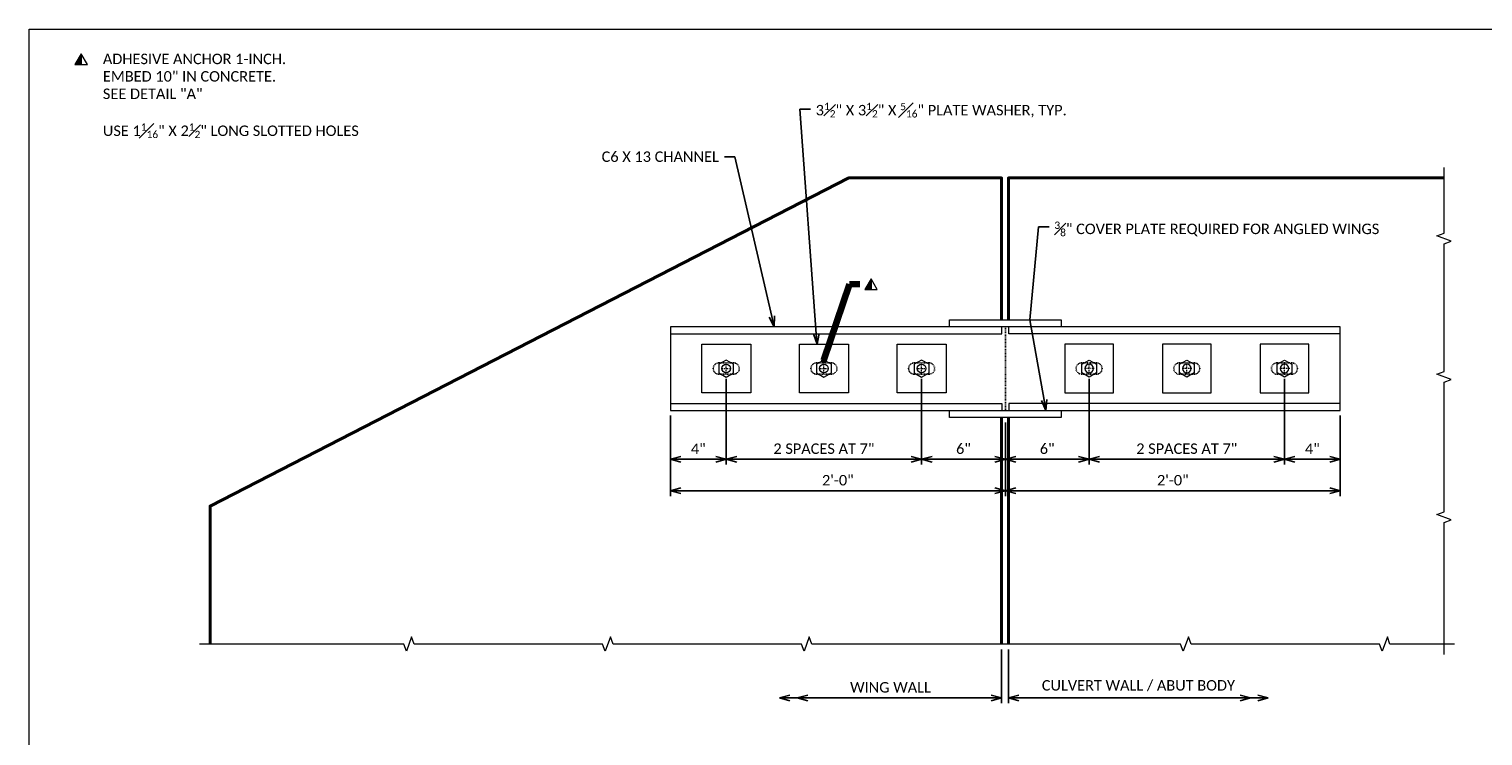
# Model space of a CAD drawing. Extents: x 29 to 1039, y 58 to 310.
# Tile 2 of 4: x 29 to 237, y 209 to 310. Entities that reach past the tile are written whole.
import ezdxf
from ezdxf import colors
from ezdxf.entities.mleader import LeaderData, LeaderLine
from ezdxf.enums import TextEntityAlignment as Align
from ezdxf.math import Vec2, Vec3

# ---------------------------------------------------------------- set-up
doc = ezdxf.new("R2010")
doc.units = 0
doc.header["$MEASUREMENT"] = 0
doc.linetypes.add('Wisdot2', pattern=[0.125, 0.0625, -0.0625])
doc.linetypes.add('Wisdot4', pattern=[0.28125, 0.125, -0.0625, 0.03125, -0.0625])
for name, color, linetype, lineweight in [('B_ANNO_BREAK', 7, 'Continuous', 18), ('B_ANNO_DIM', 7, 'Continuous', 18), ('B_ANNO_SYMB', 7, 'Continuous', 18), ('B_ANNO_TEXT', 7, 'Continuous', 18), ('B_CNTR', 1, 'Wisdot4', 18), ('B_CONC', 1, 'Continuous', 40), ('B_CONC_ABUT', 30, 'Continuous', 40), ('B_DETAIL_HIDDEN', 7, 'Wisdot2', 25), ('B_STEEL', 92, 'Continuous', 18), ('B_STEEL_BOLT', 3, 'Continuous', 18)]:
    doc.layers.add(name, color=color, linetype=linetype, lineweight=lineweight)
doc.layers.add('B_ANNO_NOPLOT', color=47, linetype='Continuous', lineweight=18, plot=False)
doc.styles.add('Annotative', font='calibri.ttf', dxfattribs={"height": 0.0625})
doc.styles.get("Standard").update_dxf_attribs({"font": 'calibri.ttf'})
doc.dimstyles.new('Annotative', dxfattribs={"dimscale": 0, "dimtxt": 0.0625, "dimasz": 0.0625, "dimexe": 0.03125, "dimexo": 0.03125, "dimgap": 0.03125, "dimtad": 1, "dimdec": 3, "dimzin": 3, "dimdsep": 46, "dimlunit": 4, "dimtxsty": 'Standard', "dimblk": 'OPEN30', "dimcen": 0.03125, "dimaunit": 1, "dimadec": 0, "dimazin": 3, "dimtfac": 0.75, "dimtdec": 3, "dimtofl": 0, "dimtmove": 0, "dimatfit": 3, "dimldrblk": 'OPEN30', "dimfxl": 1, "dimtfill": 1, "dimfrac": 1, "dimtolj": 1, "dimtzin": 0, "dimarcsym": 0})
doc.dimstyles.get("Standard").update_dxf_attribs({"dimtxt": 0.0625, "dimasz": 0.0625, "dimexe": 0.03125, "dimexo": 0.03125, "dimgap": 0.03125, "dimtad": 1, "dimdec": 3, "dimzin": 3, "dimdsep": 46, "dimlunit": 4, "dimtxsty": 'Standard', "dimblk": 'OPEN30', "dimcen": 0.03125, "dimaunit": 1, "dimadec": 0, "dimazin": 3, "dimtfac": 0.75, "dimtdec": 3, "dimtofl": 0, "dimtmove": 0, "dimatfit": 3, "dimldrblk": 'OPEN30', "dimfxl": 1, "dimtfill": 1, "dimfrac": 1, "dimtolj": 1, "dimtzin": 0, "dimarcsym": 0})

# ---------------------------------------------------------------- blocks, each defined once
blk = doc.blocks.new('*U34')
at = {"layer": 'B_ANNO_NOPLOT', "flags": 128}
blk.add_lwpolyline([(0, 0), (0, 252), (323.9277, 252), (323.9277, 238.8552), (378, 238.8552), (378, 40.4996), (316.5708, 40.4996), (316.5708, 0)], close=True, dxfattribs=at)
at = {"layer": 'B_ANNO_TEXT', "insert": (10.5789, 248.4693), "char_height": 1.5, "attachment_point": 1, "style": 'Annotative'}
blk.add_mtext('\\A1;ADHESIVE ANCHOR 1-INCH.\\PEMBED 10" IN CONCRETE.\\PSEE DETAIL "A"\\P\\PUSE 1{\\H0.7x;\\S1#16;}" X 2{\\H0.7x;\\S1#2;}" LONG SLOTTED HOLES', dxfattribs=at)
blk = doc.blocks.new('_Open30')
at = {"color": 0, "linetype": 'ByBlock', "lineweight": -2}
for p, q in [((-1, 0.27), (0, 0)), ((0, 0), (-1, -0.27)), ((0, 0), (-1, 0))]:
    blk.add_line(p, q, dxfattribs=at)
blk = doc.blocks.new('*D31')
at = {"layer": 'B_ANNO_DIM', "color": 0, "lineweight": -2, "transparency": 16777216}
for p, q in [((139.36, 163.05), (139.36, 155.33)), ((137.86, 156.08), (109.03, 156.08))]:
    blk.add_line(p, q, dxfattribs=at)
at = {"layer": 'Defpoints', "color": 0, "transparency": 16777216}
for p in [(139.36, 163.8), (107.53, 156.08), (107.53, 156.08)]:
    blk.add_point(p, dxfattribs=at)
at = {"layer": 'B_ANNO_DIM', "color": 0, "lineweight": -2, "transparency": 16777216, "xscale": 1.5, "yscale": 1.5, "zscale": 1.5, "rotation": 180}
blk.add_blockref('_Open30', (107.53, 156.08), dxfattribs=at)
at = {"layer": 'B_ANNO_DIM', "color": 0, "lineweight": -2, "transparency": 16777216, "xscale": 1.5, "yscale": 1.5, "zscale": 1.5}
blk.add_blockref('_Open30', (139.36, 156.08), dxfattribs=at)
at = {"layer": 'B_ANNO_DIM', "color": 0, "transparency": 16777216, "insert": (123.45, 157.6), "char_height": 1.5, "attachment_point": 5, "bg_fill": 3, "box_fill_scale": 1.25, "bg_fill_color": 256, "bg_fill_true_color": 13158600, "bg_fill_transparency": 0}
blk.add_mtext('\\A1;WING WALL', dxfattribs=at)
blk = doc.blocks.new('*D32')
at = {"layer": 'B_ANNO_DIM', "color": 0, "lineweight": -2, "transparency": 16777216}
for p, q in [((140.36, 163.05), (140.36, 155.33)), ((141.86, 156.08), (176.1, 156.08))]:
    blk.add_line(p, q, dxfattribs=at)
at = {"layer": 'Defpoints', "color": 0, "transparency": 16777216}
for p in [(140.36, 163.8), (177.6, 156.08), (177.6, 156.08)]:
    blk.add_point(p, dxfattribs=at)
at = {"layer": 'B_ANNO_DIM', "color": 0, "lineweight": -2, "transparency": 16777216, "xscale": 1.5, "yscale": 1.5, "zscale": 1.5, "rotation": 180}
blk.add_blockref('_Open30', (140.36, 156.08), dxfattribs=at)
at = {"layer": 'B_ANNO_DIM', "color": 0, "lineweight": -2, "transparency": 16777216, "xscale": 1.5, "yscale": 1.5, "zscale": 1.5}
blk.add_blockref('_Open30', (177.6, 156.08), dxfattribs=at)
at = {"layer": 'B_ANNO_DIM', "color": 0, "transparency": 16777216, "insert": (158.98, 157.84), "char_height": 1.5, "attachment_point": 5, "bg_fill": 3, "box_fill_scale": 1.25, "bg_fill_color": 256, "bg_fill_true_color": 13158600, "bg_fill_transparency": 0}
blk.add_mtext('\\A1;CULVERT WALL / ABUT BODY', dxfattribs=at)
blk = doc.blocks.new('*D15')
at = {"layer": 'B_ANNO_DIM', "color": 0, "lineweight": -2, "transparency": 16777216}
for p, q in [((99.91, 201.82), (99.91, 189.56)), ((91.91, 196.57), (91.91, 189.56)), ((93.41, 190.31), (98.41, 190.31))]:
    blk.add_line(p, q, dxfattribs=at)
at = {"layer": 'Defpoints', "color": 0, "transparency": 16777216}
for p in [(99.91, 202.57), (91.91, 197.32), (99.91, 190.31)]:
    blk.add_point(p, dxfattribs=at)
at = {"layer": 'B_ANNO_DIM', "color": 0, "lineweight": -2, "transparency": 16777216, "xscale": 1.5, "yscale": 1.5, "zscale": 1.5, "rotation": 180}
blk.add_blockref('_Open30', (91.91, 190.31), dxfattribs=at)
at = {"layer": 'B_ANNO_DIM', "color": 0, "lineweight": -2, "transparency": 16777216, "xscale": 1.5, "yscale": 1.5, "zscale": 1.5}
blk.add_blockref('_Open30', (99.91, 190.31), dxfattribs=at)
at = {"layer": 'B_ANNO_DIM', "color": 0, "transparency": 16777216, "insert": (95.91, 191.81), "char_height": 1.5, "attachment_point": 5, "bg_fill": 3, "box_fill_scale": 1.25, "bg_fill_color": 256, "bg_fill_true_color": 13158600, "bg_fill_transparency": 0}
blk.add_mtext('\\A1;4"', dxfattribs=at)
blk = doc.blocks.new('*D16')
at = {"layer": 'B_ANNO_DIM', "color": 0, "lineweight": -2, "transparency": 16777216}
for p, q in [((91.91, 196.57), (91.91, 185.04)), ((139.91, 195.57), (139.91, 185.04)), ((93.41, 185.79), (138.41, 185.79))]:
    blk.add_line(p, q, dxfattribs=at)
at = {"layer": 'Defpoints', "color": 0, "transparency": 16777216}
for p in [(91.91, 197.32), (139.91, 196.32), (139.91, 185.79)]:
    blk.add_point(p, dxfattribs=at)
at = {"layer": 'B_ANNO_DIM', "color": 0, "lineweight": -2, "transparency": 16777216, "xscale": 1.5, "yscale": 1.5, "zscale": 1.5, "rotation": 180}
blk.add_blockref('_Open30', (91.91, 185.79), dxfattribs=at)
at = {"layer": 'B_ANNO_DIM', "color": 0, "lineweight": -2, "transparency": 16777216, "xscale": 1.5, "yscale": 1.5, "zscale": 1.5}
blk.add_blockref('_Open30', (139.91, 185.79), dxfattribs=at)
at = {"layer": 'B_ANNO_DIM', "color": 0, "transparency": 16777216, "insert": (115.91, 187.3), "char_height": 1.5, "attachment_point": 5, "bg_fill": 3, "box_fill_scale": 1.25, "bg_fill_color": 256, "bg_fill_true_color": 13158600, "bg_fill_transparency": 0}
blk.add_mtext('\\A1;2\'-0"', dxfattribs=at)
blk = doc.blocks.new('*D17')
at = {"layer": 'B_ANNO_DIM', "color": 0, "lineweight": -2, "transparency": 16777216}
for p, q in [((99.91, 201.82), (99.91, 189.56)), ((127.91, 201.82), (127.91, 189.56)), ((126.41, 190.31), (101.41, 190.31))]:
    blk.add_line(p, q, dxfattribs=at)
at = {"layer": 'Defpoints', "color": 0, "transparency": 16777216}
for p in [(99.91, 202.57), (127.91, 202.57), (99.91, 190.31)]:
    blk.add_point(p, dxfattribs=at)
at = {"layer": 'B_ANNO_DIM', "color": 0, "lineweight": -2, "transparency": 16777216, "xscale": 1.5, "yscale": 1.5, "zscale": 1.5, "rotation": 180}
blk.add_blockref('_Open30', (99.91, 190.31), dxfattribs=at)
at = {"layer": 'B_ANNO_DIM', "color": 0, "lineweight": -2, "transparency": 16777216, "xscale": 1.5, "yscale": 1.5, "zscale": 1.5}
blk.add_blockref('_Open30', (127.91, 190.31), dxfattribs=at)
at = {"layer": 'B_ANNO_DIM', "color": 0, "transparency": 16777216, "insert": (113.91, 191.82), "char_height": 1.5, "attachment_point": 5, "bg_fill": 3, "box_fill_scale": 1.25, "bg_fill_color": 256, "bg_fill_true_color": 13158600, "bg_fill_transparency": 0}
blk.add_mtext('\\A1;2 SPACES AT 7"', dxfattribs=at)
blk = doc.blocks.new('*D18')
at = {"layer": 'B_ANNO_DIM', "color": 0, "lineweight": -2, "transparency": 16777216}
for p, q in [((139.91, 195.57), (139.91, 189.56)), ((138.41, 190.31), (129.41, 190.31))]:
    blk.add_line(p, q, dxfattribs=at)
at = {"layer": 'Defpoints', "color": 0, "transparency": 16777216}
for p in [(139.91, 196.32), (127.91, 190.31), (127.91, 190.31)]:
    blk.add_point(p, dxfattribs=at)
at = {"layer": 'B_ANNO_DIM', "color": 0, "lineweight": -2, "transparency": 16777216, "xscale": 1.5, "yscale": 1.5, "zscale": 1.5, "rotation": 180}
blk.add_blockref('_Open30', (127.91, 190.31), dxfattribs=at)
at = {"layer": 'B_ANNO_DIM', "color": 0, "lineweight": -2, "transparency": 16777216, "xscale": 1.5, "yscale": 1.5, "zscale": 1.5}
blk.add_blockref('_Open30', (139.91, 190.31), dxfattribs=at)
at = {"layer": 'B_ANNO_DIM', "color": 0, "transparency": 16777216, "insert": (133.91, 191.82), "char_height": 1.5, "attachment_point": 5, "bg_fill": 3, "box_fill_scale": 1.25, "bg_fill_color": 256, "bg_fill_true_color": 13158600, "bg_fill_transparency": 0}
blk.add_mtext('\\A1;6"', dxfattribs=at)
blk = doc.blocks.new('*D19')
at = {"layer": 'B_ANNO_DIM', "color": 0, "lineweight": -2, "transparency": 16777216}
for p, q in [((187.91, 196.57), (187.91, 185.04)), ((139.91, 195.57), (139.91, 185.04)), ((186.41, 185.79), (141.41, 185.79))]:
    blk.add_line(p, q, dxfattribs=at)
at = {"layer": 'Defpoints', "color": 0, "transparency": 16777216}
for p in [(139.91, 196.32), (187.91, 197.32), (139.91, 185.79)]:
    blk.add_point(p, dxfattribs=at)
at = {"layer": 'B_ANNO_DIM', "color": 0, "lineweight": -2, "transparency": 16777216, "xscale": 1.5, "yscale": 1.5, "zscale": 1.5, "rotation": 180}
blk.add_blockref('_Open30', (139.91, 185.79), dxfattribs=at)
at = {"layer": 'B_ANNO_DIM', "color": 0, "lineweight": -2, "transparency": 16777216, "xscale": 1.5, "yscale": 1.5, "zscale": 1.5}
blk.add_blockref('_Open30', (187.91, 185.79), dxfattribs=at)
at = {"layer": 'B_ANNO_DIM', "color": 0, "transparency": 16777216, "insert": (163.91, 187.3), "char_height": 1.5, "attachment_point": 5, "bg_fill": 3, "box_fill_scale": 1.25, "bg_fill_color": 256, "bg_fill_true_color": 13158600, "bg_fill_transparency": 0}
blk.add_mtext('\\A1;2\'-0"', dxfattribs=at)
blk = doc.blocks.new('*D20')
at = {"layer": 'B_ANNO_DIM', "color": 0, "lineweight": -2, "transparency": 16777216}
for p, q in [((179.91, 201.82), (179.91, 189.56)), ((187.91, 196.57), (187.91, 189.56)), ((186.41, 190.31), (181.41, 190.31))]:
    blk.add_line(p, q, dxfattribs=at)
at = {"layer": 'Defpoints', "color": 0, "transparency": 16777216}
for p in [(179.91, 202.57), (187.91, 197.32), (179.91, 190.31)]:
    blk.add_point(p, dxfattribs=at)
at = {"layer": 'B_ANNO_DIM', "color": 0, "lineweight": -2, "transparency": 16777216, "xscale": 1.5, "yscale": 1.5, "zscale": 1.5, "rotation": 180}
blk.add_blockref('_Open30', (179.91, 190.31), dxfattribs=at)
at = {"layer": 'B_ANNO_DIM', "color": 0, "lineweight": -2, "transparency": 16777216, "xscale": 1.5, "yscale": 1.5, "zscale": 1.5}
blk.add_blockref('_Open30', (187.91, 190.31), dxfattribs=at)
at = {"layer": 'B_ANNO_DIM', "color": 0, "transparency": 16777216, "insert": (183.91, 191.81), "char_height": 1.5, "attachment_point": 5, "bg_fill": 3, "box_fill_scale": 1.25, "bg_fill_color": 256, "bg_fill_true_color": 13158600, "bg_fill_transparency": 0}
blk.add_mtext('\\A1;4"', dxfattribs=at)
blk = doc.blocks.new('*D21')
at = {"layer": 'B_ANNO_DIM', "color": 0, "lineweight": -2, "transparency": 16777216}
for p, q in [((151.91, 201.82), (151.91, 189.56)), ((179.91, 201.82), (179.91, 189.56)), ((153.41, 190.31), (178.41, 190.31))]:
    blk.add_line(p, q, dxfattribs=at)
at = {"layer": 'Defpoints', "color": 0, "transparency": 16777216}
for p in [(151.91, 202.57), (179.91, 202.57), (179.91, 190.31)]:
    blk.add_point(p, dxfattribs=at)
at = {"layer": 'B_ANNO_DIM', "color": 0, "lineweight": -2, "transparency": 16777216, "xscale": 1.5, "yscale": 1.5, "zscale": 1.5, "rotation": 180}
blk.add_blockref('_Open30', (151.91, 190.31), dxfattribs=at)
at = {"layer": 'B_ANNO_DIM', "color": 0, "lineweight": -2, "transparency": 16777216, "xscale": 1.5, "yscale": 1.5, "zscale": 1.5}
blk.add_blockref('_Open30', (179.91, 190.31), dxfattribs=at)
at = {"layer": 'B_ANNO_DIM', "color": 0, "transparency": 16777216, "insert": (165.91, 191.82), "char_height": 1.5, "attachment_point": 5, "bg_fill": 3, "box_fill_scale": 1.25, "bg_fill_color": 256, "bg_fill_true_color": 13158600, "bg_fill_transparency": 0}
blk.add_mtext('\\A1;2 SPACES AT 7"', dxfattribs=at)
blk = doc.blocks.new('*D22')
at = {"layer": 'B_ANNO_DIM', "color": 0, "lineweight": -2, "transparency": 16777216}
for p, q in [((151.91, 201.82), (151.91, 189.56)), ((139.91, 195.57), (139.91, 189.56)), ((141.41, 190.31), (150.41, 190.31))]:
    blk.add_line(p, q, dxfattribs=at)
at = {"layer": 'Defpoints', "color": 0, "transparency": 16777216}
for p in [(151.91, 202.57), (139.91, 196.32), (151.91, 190.31)]:
    blk.add_point(p, dxfattribs=at)
at = {"layer": 'B_ANNO_DIM', "color": 0, "lineweight": -2, "transparency": 16777216, "xscale": 1.5, "yscale": 1.5, "zscale": 1.5, "rotation": 180}
blk.add_blockref('_Open30', (139.91, 190.31), dxfattribs=at)
at = {"layer": 'B_ANNO_DIM', "color": 0, "lineweight": -2, "transparency": 16777216, "xscale": 1.5, "yscale": 1.5, "zscale": 1.5}
blk.add_blockref('_Open30', (151.91, 190.31), dxfattribs=at)
at = {"layer": 'B_ANNO_DIM', "color": 0, "transparency": 16777216, "insert": (145.91, 191.82), "char_height": 1.5, "attachment_point": 5, "bg_fill": 3, "box_fill_scale": 1.25, "bg_fill_color": 256, "bg_fill_true_color": 13158600, "bg_fill_transparency": 0}
blk.add_mtext('\\A1;6"', dxfattribs=at)
blk = doc.blocks.new('*U5')
at = {"layer": 'B_STEEL_BOLT'}
for p, q in [((0, 0.61), (-0.53, 0.31)), ((-0.53, 0.31), (-0.53, -0.31)), ((0.53, 0.31), (0, 0.61)), ((0.53, -0.31), (0.53, 0.31)), ((-0.53, -0.31), (0, -0.61)), ((0, -0.61), (0.53, -0.31))]:
    blk.add_line(p, q, dxfattribs=at)
blk.add_circle((0, 0), 0.312, dxfattribs=at)
blk = doc.blocks.new('*U6')
at = {"layer": 'B_CNTR', "color": 0, "transparency": 16777216}
for p, q in [((-0.745, 0), (-0.125, 0)), ((0, 0.125), (0, 0.745)), ((0.125, 0), (0.745, 0)), ((0, -0.745), (0, -0.125))]:
    blk.add_line(p, q, dxfattribs=at)
at = {"layer": 'B_CNTR', "color": 0, "linetype": 'Continuous', "transparency": 16777216}
for p, q in [((-0.0625, 0), (0.0625, 0)), ((0, -0.0625), (0, 0.0625))]:
    blk.add_line(p, q, dxfattribs=at)
blk = doc.blocks.new('WINGSTRAP_BOLT&WASHER')
at = {"layer": 'B_DETAIL_HIDDEN', "ltscale": 0.5}
blk.add_lwpolyline([(1.06, 0.81), (-1.06, 0.81, 1.000615), (-1.06, -0.81), (1.06, -0.81, 1.000615)], format="xyb", close=True, dxfattribs=at)
at = {"layer": 'B_STEEL_BOLT'}
blk.add_lwpolyline([(-3.5, 3.5), (3.5, 3.5), (3.5, -3.5), (-3.5, -3.5)], close=True, dxfattribs=at)
at = {"xscale": 2, "yscale": 2, "zscale": 2}
blk.add_blockref('*U5', (0, 0), dxfattribs=at)
at = {"layer": 'B_CNTR'}
blk.add_blockref('*U6', (0, 0), dxfattribs=at)
blk = doc.blocks.new('*U33')
at = {"lineweight": -2}
h = blk.add_hatch(color=0, dxfattribs=at)
h.dxf.hatch_style = 1
h.paths.add_polyline_path([(-1.51, -0.01), (-1.95, -0.76), (-1.51, -0.76)])
at = {"color": 0, "lineweight": -2}
blk.add_line((-1.51, -0.01), (-1.51, -0.76), dxfattribs=at)
at = {"color": 0, "lineweight": -2, "flags": 128}
blk.add_lwpolyline([(-1.51, -0.01), (-1.95, -0.76), (-1.08, -0.76)], close=True, dxfattribs=at)
blk = doc.blocks.new('INS_WINGSTRAP_BASE')
at = {"layer": 'B_ANNO_BREAK', "flags": 128}
blk.add_lwpolyline([(202.7845, 162.3), (202.7845, 181.256), (203.8148, 181.631), (201.7542, 182.381), (202.7845, 182.756), (202.7845, 201.3885), (203.8148, 201.7635), (201.7542, 202.5135), (202.7845, 202.8885), (202.7845, 221.2218), (203.8148, 221.5968), (201.7542, 222.3468), (202.7845, 222.7218), (202.7845, 232.1609)], dxfattribs=at)
at = {"layer": 'B_CONC'}
blk.add_line((139.3609, 196.3189), (139.3609, 163.8), dxfattribs=at)
blk.add_lwpolyline([(139.3609, 210.3189), (139.3609, 230.6609), (117.4787, 230.6609), (25.9412, 183.6041), (25.9412, 163.8)], dxfattribs=at)
at = {"layer": 'B_CONC_ABUT'}
blk.add_line((140.3609, 196.3189), (140.3609, 163.8), dxfattribs=at)
blk.add_lwpolyline([(202.7845, 230.6609), (140.3609, 230.6609), (140.3609, 210.3189)], dxfattribs=at)
at = {"layer": 'B_DETAIL_HIDDEN'}
blk.add_line((139.9137, 209.3189), (139.9137, 197.3189), dxfattribs=at)
at = {"layer": 'B_STEEL'}
for points in [[(91.9137, 208.3189), (139.4137, 208.3189), (139.4137, 209.3189)], [(131.9137, 209.3189), (131.9137, 210.3189), (147.9137, 210.3189), (147.9137, 209.3189)], [(187.9137, 208.3189), (140.4137, 208.3189), (140.4137, 209.3189)]]:
    blk.add_lwpolyline(points, dxfattribs=at)
at = {"layer": 'B_ANNO_SYMB', "xscale": 2.054654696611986, "yscale": 2.054654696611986, "zscale": 2.054654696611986}
for p in [(10.5789, 248.4693), (123.7726, 216.2103)]:
    blk.add_blockref('*U33', p, dxfattribs=at)
at = {"layer": 'B_ANNO_TEXT', "style": 'Annotative'}
blk.add_attdef('XX-XXX', text='', height=1.5, dxfattribs=at).set_placement((347.4, 103.2514), align=Align.MIDDLE_CENTER)
at = {"layer": 'B_ANNO_DIM'}
blk.add_leader([(113.9152, 204.5469), (117.554, 215.4208), (119.054, 215.4208)], dimstyle='Annotative', override={"dimscale": 0, "dimtxt": 0.0625, "dimasz": 0.0625, "dimgap": 0.75, "dimtad": 1, "dimtxsty": 'Annotative', "dimclrd": 0, "dimldrblk": 'Open30', "dimlwd": 65534}, dxfattribs=at)
ml = blk.add_multileader_mtext('Standard', dxfattribs=at)
ml.set_content('\\A1;3{\\H0.7x;\\S1#2;}" X 3{\\H0.7x;\\S1#2;}" X {\\H0.7x;\\S5#16;}" PLATE WASHER, TYP.', color=256)
ml.set_leader_properties()
ml.set_arrow_properties(name='OPEN30')
ml.build(insert=Vec2(0, 0))
ml.multileader.update_dxf_attribs({"dogleg_length": 0.0625, "arrow_head_size": 1.5, "scale": 24})
ctx = ml.context
ctx.base_point, ctx.scale, ctx.char_height, ctx.arrow_head_size, ctx.landing_gap_size, ctx.plane_origin = Vec3(111.9814, 240.5039), 24, 1.5, 1.5, 0.75, Vec3(112.9303, 206.3189)
notes = []
notes.append((ctx, [(1, (1, 1, 0), (110.4814, 240.5039), (1, 0), 1.5, [(0, [(112.9303, 206.8189)], 0, [])])]))
ctx.mtext.insert, ctx.mtext.width, ctx.mtext.flow_direction = Vec3(112.7314, 241.4212), 20.798946, 5
ml = blk.add_multileader_mtext('Standard', dxfattribs=at)
ml.set_content('C6 X 13 CHANNEL', color=256)
ml.set_leader_properties()
ml.set_arrow_properties(name='OPEN30')
ml.build(insert=Vec2(0, 0))
ml.multileader.update_dxf_attribs({"dogleg_length": 0.0625, "arrow_head_size": 1.5, "scale": 24})
ctx = ml.context
ctx.base_point, ctx.scale, ctx.char_height, ctx.arrow_head_size, ctx.landing_gap_size, ctx.plane_origin = Vec3(81.3064, 233.6903), 24, 1.5, 1.5, 0.75, Vec3(106.7742, 209.3189)
notes.append((ctx, [(0, (1, 1, 0), (101.1537, 233.6903), (-1, 0), 1.5, [(0, [(106.7742, 209.3189)], 0, [])])]))
ctx.mtext.insert, ctx.mtext.flow_direction = Vec3(82.0564, 234.4513), 5
for ctx, leaders in notes:
    for number, flags, end, landing, length, lines in leaders:
        leader = LeaderData()
        leader.index, (leader.has_last_leader_line, leader.has_dogleg_vector, leader.attachment_direction) = number, flags
        leader.last_leader_point, leader.dogleg_vector, leader.dogleg_length = Vec3(end), Vec3(landing), length
        for number, points, colour, breaks in lines:
            line = LeaderLine()
            line.index, line.vertices, line.color, line.breaks = number, Vec3.list(points), colors.encode_raw_color(colour), breaks
            leader.lines.append(line)
        ctx.leaders.append(leader)
for base, p1, p2, text, picture, middle in [((99.9137, 190.3051), (91.9137, 197.3189), (99.9137, 202.5739), '4"', '*D15', (95.9137, 191.8085)), ((107.5325, 156.0838), (139.3609, 163.8), (107.5325, 156.0838), 'WING WALL', '*D31', (123.4467, 157.6011))]:
    dim = blk.add_linear_dim(base=base, p1=p1, p2=p2, text=text, dimstyle='Annotative', dxfattribs=at)
    dim.commit()
    dim.dimension.update_dxf_attribs({"geometry": picture, "text_midpoint": middle})
dim = blk.add_linear_dim(base=(139.9137, 185.7859), p1=(91.9137, 197.3189), p2=(139.9137, 196.3189), text='2\'-0"', dimstyle='Annotative', dxfattribs=at)
dim.commit()
dim.dimension.update_dxf_attribs({"geometry": '*D16', "text_midpoint": (115.9137, 187.3044)})
blk.add_leader([(110.0861, 156.0838), (139.3609, 156.0838)], dimstyle='Standard', override={"dimscale": 24}, dxfattribs=at)
dim = blk.add_linear_dim(base=(99.9137, 190.3051), p1=(127.9137, 202.5739), p2=(99.9137, 202.5739), text='2 SPACES AT 7"', dimstyle='Annotative', dxfattribs=at)
dim.commit()
dim.dimension.update_dxf_attribs({"geometry": '*D17', "text_midpoint": (113.9137, 191.8235)})
dim = blk.add_linear_dim(base=(177.6008, 156.0838), p1=(140.3609, 163.8), p2=(177.6008, 156.0838), angle=180, text='CULVERT WALL / ABUT BODY', dimstyle='Annotative', dxfattribs=at)
dim.commit()
dim.dimension.update_dxf_attribs({"geometry": '*D32', "text_midpoint": (158.9809, 157.844)})
at = {"layer": 'B_ANNO_BREAK', "flags": 128}
blk.add_lwpolyline([(204.2845, 163.8), (195.0345, 163.8), (194.6595, 164.8303), (193.9095, 162.7697), (193.5345, 163.8), (166.5345, 163.8), (166.1595, 164.8303), (165.4095, 162.7697), (165.0345, 163.8), (112.1912, 163.8), (111.8162, 164.8303), (111.0662, 162.7697), (110.6912, 163.8), (83.6912, 163.8), (83.3162, 164.8303), (82.5662, 162.7697), (82.1912, 163.8), (55.1912, 163.8), (54.8162, 164.8303), (54.0662, 162.7697), (53.6912, 163.8), (24.4412, 163.8)], dxfattribs=at)
at = {"layer": 'B_STEEL_BOLT'}
for p in [(99.9137, 203.3189), (113.9137, 203.3189), (127.9137, 203.3189)]:
    blk.add_blockref('WINGSTRAP_BOLT&WASHER', p, dxfattribs=at)
at = {"layer": 'B_ANNO_DIM'}
dim = blk.add_linear_dim(base=(127.9137, 190.3051), p1=(139.9137, 196.3189), p2=(127.9137, 190.3051), text='6"', dimstyle='Annotative', dxfattribs=at)
dim.commit()
dim.dimension.update_dxf_attribs({"geometry": '*D18', "text_midpoint": (133.9137, 191.823)})
blk.add_leader([(175.0473, 156.0838), (140.3609, 156.0838)], dimstyle='Standard', override={"dimscale": 24}, dxfattribs=at)
dim = blk.add_linear_dim(base=(139.9137, 185.7859), p1=(187.9137, 197.3189), p2=(139.9137, 196.3189), text='2\'-0"', dimstyle='Annotative', dxfattribs=at)
dim.commit()
dim.dimension.update_dxf_attribs({"geometry": '*D19', "text_midpoint": (163.9137, 187.3044)})
dim = blk.add_linear_dim(base=(179.9137, 190.3051), p1=(187.9137, 197.3189), p2=(179.9137, 202.5739), angle=180, text='4"', dimstyle='Annotative', dxfattribs=at)
dim.commit()
dim.dimension.update_dxf_attribs({"geometry": '*D20', "text_midpoint": (183.9137, 191.8085)})
dim = blk.add_linear_dim(base=(179.9137, 190.3051), p1=(151.9137, 202.5739), p2=(179.9137, 202.5739), angle=180, text='2 SPACES AT 7"', dimstyle='Annotative', dxfattribs=at)
dim.commit()
dim.dimension.update_dxf_attribs({"geometry": '*D21', "text_midpoint": (165.9137, 191.8235)})
at = {"layer": 'B_STEEL_BOLT', "xscale": -1}
for p in [(165.9137, 203.3189), (179.9137, 203.3189)]:
    blk.add_blockref('WINGSTRAP_BOLT&WASHER', p, dxfattribs=at)
at = {"layer": 'B_ANNO_DIM'}
dim = blk.add_linear_dim(base=(151.9137, 190.3051), p1=(139.9137, 196.3189), p2=(151.9137, 202.5739), angle=180, text='6"', dimstyle='Annotative', dxfattribs=at)
dim.commit()
dim.dimension.update_dxf_attribs({"geometry": '*D22', "text_midpoint": (145.9137, 191.823)})
at = {"layer": 'B_ANNO_NOPLOT', "flags": 128}
blk.add_lwpolyline([(0, 0), (0, 252), (323.9277, 252), (323.9277, 238.8552), (378, 238.8552), (378, 40.4996), (316.5708, 40.4996), (316.5708, 0)], close=True, dxfattribs=at)
at = {"layer": 'B_STEEL'}
blk.add_lwpolyline([(187.9137, 209.3189), (91.9137, 209.3189), (91.9137, 197.3189), (187.9137, 197.3189)], close=True, dxfattribs=at)
for points in [[(91.9137, 198.3189), (139.4137, 198.3189), (139.4137, 197.3189)], [(187.9137, 198.3189), (140.4137, 198.3189), (140.4137, 197.3189)], [(147.9137, 197.3189), (147.9137, 196.3189), (131.9137, 196.3189), (131.9137, 197.3189)]]:
    blk.add_lwpolyline(points, dxfattribs=at)
at = {"layer": 'B_STEEL_BOLT', "xscale": -1}
blk.add_blockref('WINGSTRAP_BOLT&WASHER', (151.9137, 203.3189), dxfattribs=at)
at = {"layer": 'B_ANNO_DIM'}
ml = blk.add_multileader_mtext('Standard', dxfattribs=at)
ml.set_content('\\A1;{\\H0.7x;\\S3#8;}" COVER PLATE REQUIRED FOR ANGLED WINGS', color=256)
ml.set_leader_properties()
ml.set_arrow_properties(name='OPEN30')
ml.build(insert=Vec2(0, 0))
ml.multileader.update_dxf_attribs({"dogleg_length": 0.0625, "arrow_head_size": 1.5, "scale": 24})
ctx = ml.context
ctx.base_point, ctx.scale, ctx.char_height, ctx.arrow_head_size, ctx.landing_gap_size, ctx.plane_origin = Vec3(146.1869, 223.6348), 24, 1.5, 1.5, 0.75, Vec3(145.5398, 197.3189)
notes = []
notes.append((ctx, [(0, (1, 1, 0), (144.6869, 223.6348), (1, 0), 1.5, [(1, [(145.7377, 197.3189), (143.4093, 210.3189)], 0, [])])]))
ctx.mtext.insert, ctx.mtext.width, ctx.mtext.flow_direction = Vec3(146.9369, 224.3958), 26.700662, 5
for ctx, leaders in notes:
    for number, flags, end, landing, length, lines in leaders:
        leader = LeaderData()
        leader.index, (leader.has_last_leader_line, leader.has_dogleg_vector, leader.attachment_direction) = number, flags
        leader.last_leader_point, leader.dogleg_vector, leader.dogleg_length = Vec3(end), Vec3(landing), length
        for number, points, colour, breaks in lines:
            line = LeaderLine()
            line.index, line.vertices, line.color, line.breaks = number, Vec3.list(points), colors.encode_raw_color(colour), breaks
            leader.lines.append(line)
        ctx.leaders.append(leader)

msp = doc.modelspace()

# ---------------------------------------------------------------- block references
msp.add_blockref('*U34', (29.12, 58.39))

# ---------------------------------------------------------------- next in the draw order: block references
msp.add_blockref('INS_WINGSTRAP_BASE', (29.12, 58.39))

doc.saveas('drawing.dxf')
